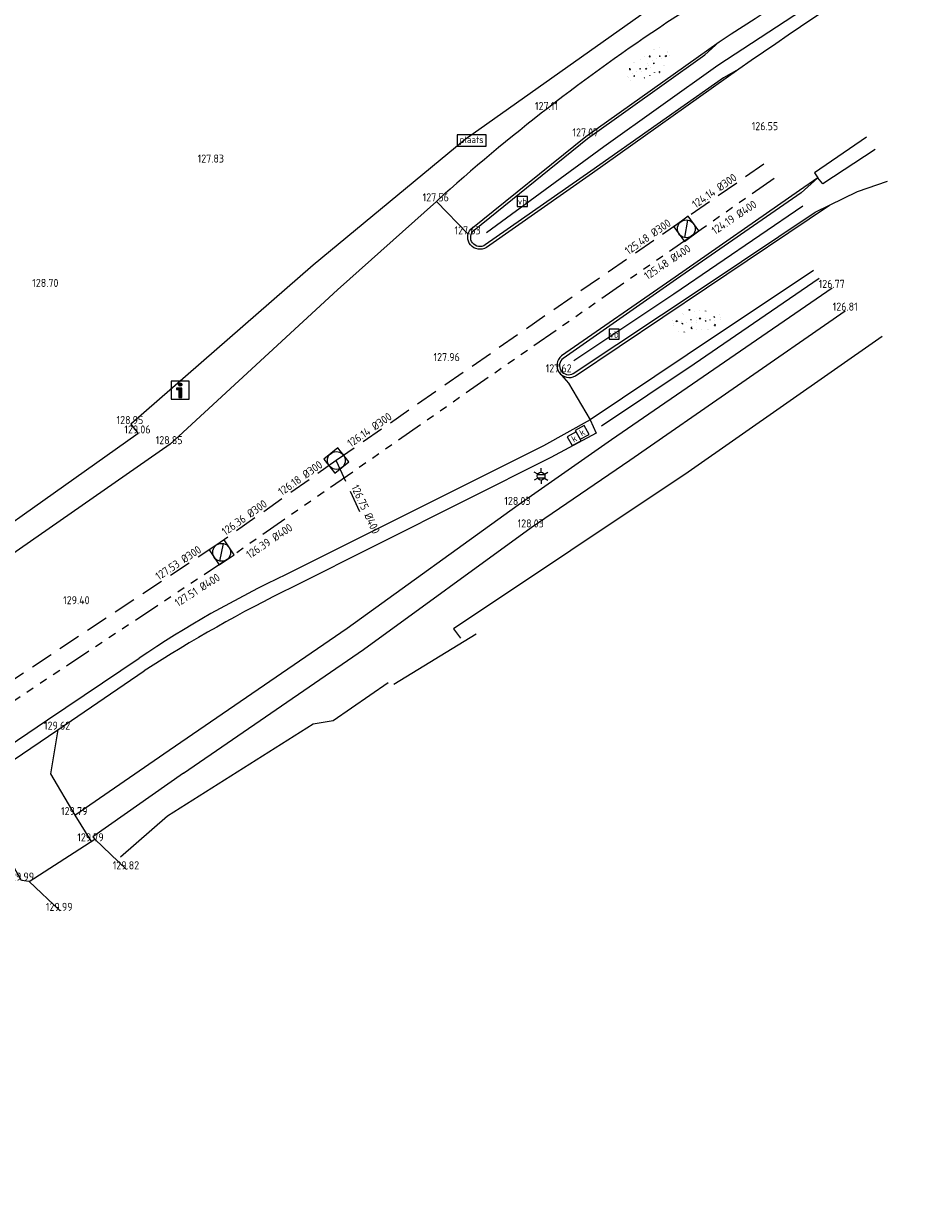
# Model space of a CAD drawing. Header units: metres. Extents: x 191745 to 192298, y 309714 to 309980.
# Tile 14 of 15: x 192218 to 192258, y 309812 to 309865. Entities that reach past the tile are written whole.
import ezdxf
from ezdxf.enums import TextEntityAlignment as Align

# ---------------------------------------------------------------- set-up
doc = ezdxf.new("R2010")
doc.units = ezdxf.units.M
doc.header["$LTSCALE"] = 0.2
doc.linetypes.add('RI-GWA', pattern=[18.45, 6, -1.8, 1.75, -1.8, 1.75, -1.8, 1.75, -1.8])
doc.linetypes.add('RI-HWA', pattern=[7.4, 5, -2.4])
doc.layers.get('0').update_dxf_attribs({"color": 252, "lineweight": 13})
for name, color, linetype, lineweight in [('B-ME-IE-MEUBILAIR_WEGMEUBILAIR_LICHTMAST-S', 252, 'Continuous', 13), ('B-ME-IE-MEUBILAIR_WEGMEUBILAIR_VERKEERSBORD-S', 252, 'Continuous', 13), ('B-ME-IE-TERREINAFSCHEIDING_KUNSTMATIG_HEKWERK_RASTER-G', 252, 'IE-TERREINAFSCHEIDING-KUNSTMATIG', 13), ('B-ME-IE-TERREINAFSCHEIDING_NATUURLIJK_HAAG-G', 252, 'IE-TERREINAFSCHEIDING-NATUURLIJK-HAAG', 13), ('B-ME-RI-GWA-G', 252, 'RI-GWA', 13), ('B-ME-RI-GWA_BOB-S', 252, 'Continuous', 13), ('B-ME-RI-GWA_RIOOLPUT_INSPECTIEPUT-S', 252, 'Continuous', 13), ('B-ME-RI-HWA-G', 252, 'RI-HWA', 13), ('B-ME-RI-HWA_BOB-S', 252, 'Continuous', 13), ('B-ME-RI-HWA_KOLK-S', 252, 'Continuous', 13), ('B-ME-RI-HWA_RIOOLPUT_INSPECTIEPUT-S', 252, 'Continuous', 13), ('B-ME-VH-KANTOPSLUITING_ACHTERKANTBAND-G', 252, 'Continuous', 13), ('B-ME-VH-KANTVERHARDING-G', 252, 'Continuous', 13), ('B-ME-VH-VERHARDING_ASFALT-G', 252, 'Continuous', 13), ('B-ME-VH-VERHARDING_BETON-G', 252, 'Continuous', 13), ('B-ME-VH-VERHARDING_BETON-S', 252, 'Continuous', 13), ('X-XX-AL-MEETPUNT_DATA_HOOGTE-T18', 252, 'Continuous', 13)]:
    doc.layers.add(name, color=color, linetype=linetype, lineweight=lineweight)
doc.styles.add('ISO', font='iso.shx')
doc.styles.add('NLCS-ISO', font='NLCS-ISO.ttf', dxfattribs={"height": 1.8})
doc.styles.add('NLCS-ISO-ANNOTATIVE-T18', font='NLCS-ISO.ttf', dxfattribs={"height": 1.8})
doc.linetypes.add('IE-TERREINAFSCHEIDING-KUNSTMATIG', pattern='A,4,[82,NLCS.SHX,S=0.75,R=90,X=0,Y=0],4,-2', length=10)
doc.linetypes.add('IE-TERREINAFSCHEIDING-NATUURLIJK-HAAG', pattern='A,7,-1.5,[67,NLCS.SHX,S=0.75,R=45,X=0,Y=0],-1.5', length=10)

# ---------------------------------------------------------------- blocks, each defined once
blk = doc.blocks.new('SIE-WEG_VERKEERSBORD_PLAATSNAAM-SO')
at = {"color": 0, "linetype": 'ByBlock', "lineweight": 18}
blk.add_lwpolyline([(-3.25, -1.25), (3.25, -1.25), (3.25, 1.25), (-3.25, 1.25)], close=True, dxfattribs=at)
at = {"color": 0, "linetype": 'ByBlock', "lineweight": 18, "style": 'NLCS-ISO'}
blk.add_text('plaats', height=1.5, dxfattribs=at).set_placement((0, 0.21), align=Align.MIDDLE_CENTER)
blk = doc.blocks.new('SIE-WEG_VERKEERSBORD_INFORMATIE-SO')
at = {"linetype": 'ByBlock', "lineweight": 18}
h = blk.add_hatch(color=0, dxfattribs=at)
h.dxf.hatch_style = 1
h.paths.add_polyline_path([(0.32, 0.49), (-0.82, 0.49), (-0.82, 0.19), (-0.32, 0.19), (-0.32, -1.62), (0.32, -1.62)])
h = blk.add_hatch(color=0, dxfattribs=at)
h.dxf.hatch_style = 1
edge = h.paths.add_edge_path()
edge.add_arc((0, 1.25), 0.373, 0, 360)
at = {"color": 0, "linetype": 'ByBlock', "lineweight": 18}
for points in [[(-2, -2), (2, -2), (2, 2), (-2, 2)], [(0.32, 0.49), (-0.82, 0.49), (-0.82, 0.19), (-0.32, 0.19), (-0.32, -1.62), (0.32, -1.62)]]:
    blk.add_lwpolyline(points, close=True, dxfattribs=at)
blk.add_circle((0, 1.25), 0.373, dxfattribs=at)
blk = doc.blocks.new('B-SRI-PUT_GWA-SO')
blk.add_line((-1.41, -1.41), (1.41, 1.41))
at = {"lineweight": -3, "flags": 128}
blk.add_lwpolyline([(2, -2), (2, 2), (-2, 2), (-2, -2)], close=True, dxfattribs=at)
at = {"lineweight": -3}
blk.add_circle((0, 0), 2, dxfattribs=at)
blk = doc.blocks.new('SIE-WEG_VERKEERSBORD-SO')
at = {"color": 0, "linetype": 'ByBlock', "lineweight": 18}
blk.add_lwpolyline([(-1.125, -1.125), (1.125, -1.125), (1.125, 1.125), (-1.125, 1.125)], close=True, dxfattribs=at)
at = {"color": 0, "linetype": 'ByBlock', "lineweight": 18, "style": 'NLCS-ISO'}
blk.add_text('vb', height=1.5, dxfattribs=at).set_placement((0, 0), align=Align.MIDDLE_CENTER)
blk = doc.blocks.new('SRI-KOLK-SO')
at = {"color": 0, "linetype": 'ByBlock', "lineweight": 18}
blk.add_lwpolyline([(-1.125, -1.125), (1.125, -1.125), (1.125, 1.125), (-1.125, 1.125)], close=True, dxfattribs=at)
at = {"color": 0, "linetype": 'ByBlock', "lineweight": 18, "style": 'NLCS-ISO'}
blk.add_text('k', height=1.5, dxfattribs=at).set_placement((0, 0), align=Align.MIDDLE_CENTER)
blk = doc.blocks.new('B-SIE-WEG_LICHTMAST-SO')
at = {"color": 0, "linetype": 'ByBlock', "lineweight": -2}
for points in [[(-0.76, 0.44), (-1.52, 0.87)], [(-0.8, 0.35), (0.8, 0.35)], [(0, 0.87), (0, 1.75)], [(0.76, 0.44), (1.52, 0.87)], [(-0.76, -0.44), (-1.52, -0.88)], [(-0.8, -0.35), (0.8, -0.35)], [(0, -0.88), (0, -1.75)], [(0.76, -0.44), (1.52, -0.88)]]:
    blk.add_lwpolyline(points, dxfattribs=at)
blk.add_circle((0, 0), 0.875, dxfattribs=at)
at = {"color": 0, "linetype": 'ByBlock', "lineweight": -2, "style": 'NLCS-ISO-ANNOTATIVE-T18'}
blk.add_attdef('SYMBOOL', (2.5, -2.5), '', height=1.8, dxfattribs=at)
blk = doc.blocks.new('SVH-BETON-SO')
for p, q in [((-3.99, 1.31), (-4.09, 1.08)), ((-4.09, 1.07), (-3.99, 0.97)), ((-4, 1.31), (-3.9, 1.21)), ((-3.89, 1.21), (-3.99, 0.98)), ((-2.09, 0), (-1.91, 0)), ((-2, -0.16), (-2.09, 0)), ((-2, -0.16), (-1.91, 0)), ((1.25, 1.31), (1.16, 1.08)), ((1.16, 1.07), (1.26, 0.97)), ((1.25, 1.31), (1.35, 1.21)), ((1.35, 1.21), (1.26, 0.98)), ((3.15, 0), (3.34, 0)), ((3.25, -0.16), (3.15, 0)), ((3.25, -0.16), (3.34, 0)), ((-4.09, -0.65), (-3.91, -0.65)), ((-4, -0.81), (-4.09, -0.65)), ((-4, -0.81), (-3.91, -0.65)), ((-1, -0.74), (-0.9, -0.64)), ((-1, -0.74), (-0.77, -0.83)), ((-0.9, -0.64), (-0.67, -0.73)), ((-0.77, -0.83), (-0.67, -0.73)), ((1.15, -0.65), (1.34, -0.65)), ((1.25, -0.81), (1.15, -0.65)), ((1.25, -0.81), (1.34, -0.65)), ((4.24, -0.74), (4.47, -0.83)), ((4.25, -0.74), (4.35, -0.64)), ((4.34, -0.64), (4.57, -0.73)), ((4.48, -0.83), (4.58, -0.73)), ((1.25, -2.8), (1.16, -3.03)), ((1.16, -3.04), (1.21, -3.09)), ((1.25, -2.81), (1.35, -2.91)), ((1.35, -2.9), (1.28, -3.08))]:
    blk.add_line(p, q)
for centre, radius in [((-5.25, 0), 0.00119), ((-4, 0), 0.00119), ((-2.45, 1.92), 0.00119), ((-2.22, 1.83), 0.00491), ((-0.95, 1.65), 0.00119), ((0, 0), 0.00119), ((0.3, 1.65), 0.00119), ((1.25, 0), 0.00119), ((2.8, 1.92), 0.00119), ((3.03, 1.83), 0.00491), ((4.3, 1.65), 0.00119), ((5.25, 0), 0.00119), ((-5.32, -0.36), 0.00119), ((-5.25, -1.05), 0.00119), ((-3.01, -0.16), 0.00119), ((-2.45, -2.19), 0.00119), ((-2.22, -2.28), 0.00491), ((-2, -0.65), 0.00119), ((-0.95, -2.46), 0.00119), ((-0.07, -0.36), 0.00119), ((0, -1.05), 0.00119), ((0.3, -2.46), 0.00119), ((2.24, -0.16), 0.00119), ((2.8, -2.19), 0.00119), ((3.03, -2.28), 0.00491), ((3.25, -0.65), 0.00119), ((5.17, -0.36), 0.00119), ((5.25, -1.05), 0.00119)]:
    blk.add_circle(centre, radius)
at = {"style": 'NLCS-ISO', "flags": 1}
blk.add_attdef('FUNCTIE', text='', height=1.8, dxfattribs=at).set_placement((0.12, -3.58), align=Align.MIDDLE_CENTER)
blk = doc.blocks.new('B-SRI-PUT_HWA-SO')
at = {"lineweight": -3, "flags": 128}
blk.add_lwpolyline([(-2, -2), (2, -2), (2, 2), (-2, 2)], close=True, dxfattribs=at)
at = {"lineweight": -3}
blk.add_circle((0, 0), 2, dxfattribs=at)

msp = doc.modelspace()

# ---------------------------------------------------------------- linework, layer by layer
at = {"layer": 'B-ME-IE-TERREINAFSCHEIDING_KUNSTMATIG_HEKWERK_RASTER-G'}
msp.add_lwpolyline([(192238.47, 309837.87), (192234.788, 309835.627)], dxfattribs=at)
at = {"layer": 'B-ME-IE-TERREINAFSCHEIDING_NATUURLIJK_HAAG-G'}
for points in [[(192288.452, 309890.2), (192278.455, 309885.006), (192267.156, 309878.813), (192255.694, 309872.006), (192246.433, 309865.954), (192237.978, 309859.975), (192231.189, 309854.364), (192223.043, 309847.258), (192223.368, 309846.838)], [(192238.939, 309855.819), (192244.173, 309859.661), (192249.261, 309863.3), (192257.56, 309868.73), (192266.941, 309874.533), (192277.377, 309880.396), (192288.618, 309886.109)], [(192253.059, 309856.99), (192247.307, 309853.062), (192242.829, 309850.086)], [(192253.79, 309853.76), (192248.211, 309849.93), (192244.066, 309847.159)], [(192256.61, 309851.17), (192247.94, 309845.114), (192237.459, 309838.104), (192237.767, 309837.686)], [(192223.368, 309846.838), (192212.538, 309839.143), (192203.776, 309833.297), (192199.849, 309831.186), (192198.834, 309831.216), (192198.161, 309832.35)], [(192234.541, 309835.702), (192232.08, 309834.002), (192231.188, 309833.842), (192224.679, 309829.731), (192222.577, 309827.9)]]:
    msp.add_lwpolyline(points, dxfattribs=at)
at = {"layer": 'B-ME-RI-GWA-G'}
for p, q in [((192251.787, 309858.231), (192248.095, 309855.659)), ((192248.095, 309855.659), (192227.333, 309841.198)), ((192227.321, 309841.19), (192201.504, 309824.059))]:
    msp.add_line(p, q, dxfattribs=at)
at = {"layer": 'B-ME-RI-HWA-G'}
for p, q in [((192251.326, 309858.872), (192247.623, 309856.305)), ((192247.623, 309856.305), (192232.215, 309845.624)), ((192232.215, 309845.624), (192226.879, 309841.857)), ((192233.27, 309843.342), (192232.214, 309845.624)), ((192226.879, 309841.857), (192201.05, 309824.717))]:
    msp.add_line(p, q, dxfattribs=at)
at = {"layer": 'B-ME-VH-KANTOPSLUITING_ACHTERKANTBAND-G'}
for points in [[(192250.206, 309863.116), (192249.522, 309862.724), (192243.596, 309858.563), (192238.878, 309855.264, -0.971146), (192238.382, 309855.923), (192243.441, 309860.018), (192248.688, 309863.76), (192249.326, 309864.341)], [(192253.736, 309858.256), (192252.992, 309857.583), (192247.425, 309853.729), (192242.354, 309850.194, 0.951349), (192242.81, 309849.523), (192248.703, 309853.433), (192253.613, 309856.721), (192254.257, 309857.046)]]:
    msp.add_lwpolyline(points, format="xyb", dxfattribs=at)
at = {"layer": 'B-ME-VH-KANTVERHARDING-G'}
for points in [[(192256.292, 309859.533), (192253.956, 309857.99), (192253.736, 309858.256)], [(192219.884, 309825.505), (192218.506, 309826.81), (192218.165, 309826.857), (192217.614, 309827.825), (192216.548, 309829.594), (192214.571, 309830.067), (192219.777, 309833.602), (192223.64, 309836.226)], [(192219.777, 309833.602), (192219.462, 309831.63), (192220.547, 309829.782), (192221.274, 309828.612)], [(192218.506, 309826.81), (192221.434, 309828.716), (192222.857, 309827.361)], [(192221.341, 309828.814), (192221.434, 309828.716)]]:
    msp.add_lwpolyline(points, dxfattribs=at)
msp.add_lwpolyline([(192243.568, 309847.451), (192243.839, 309846.856), (192241.804, 309845.763), (192230.233, 309839.959, 0.029132), (192223.64, 309836.226)], format="xyb", dxfattribs=at)
at = {"layer": 'B-ME-VH-VERHARDING_ASFALT-G'}
for points in [[(192297.453, 309889.57), (192295.555, 309888.749), (192289.33, 309885.864, 0.023861), (192268.189, 309874.703, 0.017001), (192250.206, 309863.116), (192243.672, 309858.47), (192238.927, 309855.155, -0.879927), (192238.237, 309855.974)], [(192255.905, 309860.082), (192253.579, 309858.486), (192253.736, 309858.256), (192252.919, 309857.691), (192247.359, 309853.824), (192242.286, 309850.306, 0.942747), (192242.906, 309849.416)], [(192242.177, 309849.568), (192242.597, 309849.081), (192243.568, 309847.451), (192241.486, 309846.279), (192229.978, 309840.531, 0.037992), (192223.412, 309836.792)], [(192224.797, 309846.359), (192213.135, 309838.241), (192204.849, 309832.984), (192200.417, 309830.352), (192195.486, 309827.357), (192193.663, 309826.31, -0.038207), (192176.037, 309818.151), (192170.269, 309816.307, -0.036595), (192155.083, 309813.059), (192151.128, 309812.602, -0.018845), (192142.665, 309812.214), (192138.692, 309812.247), (192135.677, 309812.379), (192132.567, 309812.617), (192129.741, 309812.925, -0.031613), (192120.342, 309814.44)]]:
    msp.add_lwpolyline(points, format="xyb", dxfattribs=at)
for points in [[(192236.695, 309857.21), (192232.279, 309853.253), (192224.797, 309846.359)], [(192236.695, 309857.21), (192238.113, 309855.737)], [(192224.759, 309832.683), (192232.714, 309838.132), (192240.341, 309843.645), (192244.513, 309846.574), (192254.377, 309853.343)], [(192225.396, 309831.662), (192233.44, 309837.181), (192240.934, 309842.638), (192245.331, 309845.642), (192254.957, 309852.324)], [(192212.331, 309829.404), (192214.36, 309830.689), (192219.326, 309834.034), (192223.412, 309836.792)], [(192220.547, 309829.782), (192224.759, 309832.683)], [(192225.396, 309831.662), (192221.341, 309828.814)]]:
    msp.add_lwpolyline(points, dxfattribs=at)
at = {"layer": 'B-ME-VH-VERHARDING_BETON-G'}
for points in [[(192297.298, 309892.953), (192292.883, 309890.988), (192289.236, 309889.231, 0.019265), (192267.766, 309877.84, 0.016236), (192246.995, 309865.195, 0.037044), (192236.695, 309857.21)], [(192238.237, 309855.974), (192243.367, 309860.111), (192249.326, 309864.341, -0.016667), (192266.795, 309874.96, -0.020789), (192288.898, 309886.896), (192294.66, 309889.606), (192298.007, 309891.129)]]:
    msp.add_lwpolyline(points, format="xyb", dxfattribs=at)
for points in [[(192242.906, 309849.416), (192248.768, 309853.343), (192254.257, 309857.046), (192255.509, 309857.648), (192256.85, 309858.117)], [(192253.534, 309854.115), (192247.902, 309850.349), (192243.568, 309847.451)]]:
    msp.add_lwpolyline(points, dxfattribs=at)

# ---------------------------------------------------------------- block references
at = {"layer": 'B-ME-IE-MEUBILAIR_WEGMEUBILAIR_LICHTMAST-S', "xscale": 0.2, "yscale": 0.2, "zscale": 0.2}
msp.add_blockref('B-SIE-WEG_LICHTMAST-SO', (192241.371, 309844.931), dxfattribs=at)
at = {"layer": 'B-ME-IE-MEUBILAIR_WEGMEUBILAIR_VERKEERSBORD-S', "xscale": 0.2, "yscale": 0.2, "zscale": 0.2}
for name, p in [('SIE-WEG_VERKEERSBORD_PLAATSNAAM-SO', (192238.27, 309859.925)), ('SIE-WEG_VERKEERSBORD-SO', (192240.535, 309857.204)), ('SIE-WEG_VERKEERSBORD-SO', (192244.638, 309851.273)), ('SIE-WEG_VERKEERSBORD_INFORMATIE-SO', (192225.253, 309848.77))]:
    msp.add_blockref(name, p, dxfattribs=at)
at = {"layer": 'B-ME-RI-GWA_RIOOLPUT_INSPECTIEPUT-S', "xscale": 0.2, "yscale": 0.2, "zscale": 0.2}
for p, rotation in [((192247.859, 309855.982), 36.23628274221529), ((192227.102, 309841.525), 33.93355671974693)]:
    msp.add_blockref('B-SRI-PUT_GWA-SO', p, dxfattribs=dict(at, rotation=rotation))
at = {"layer": 'B-ME-RI-HWA_KOLK-S', "xscale": 0.2, "yscale": 0.2, "zscale": 0.2}
for p, rotation in [((192242.849, 309846.605), 28.66670678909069), ((192243.206, 309846.883), 29.17621789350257)]:
    msp.add_blockref('SRI-KOLK-SO', p, dxfattribs=dict(at, rotation=rotation))
at = {"layer": 'B-ME-RI-HWA_RIOOLPUT_INSPECTIEPUT-S', "xscale": 0.2, "yscale": 0.2, "zscale": 0.2, "rotation": 38.71215078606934}
msp.add_blockref('B-SRI-PUT_HWA-SO', (192232.225, 309845.631), dxfattribs=at)
at = {"layer": 'B-ME-VH-VERHARDING_BETON-S', "xscale": 0.2, "yscale": 0.2, "zscale": 0.2}
for p, rotation in [((192246.128, 309863.358), 32.42725853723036), ((192248.323, 309851.806), 186.7438730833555)]:
    msp.add_blockref('SVH-BETON-SO', p, dxfattribs=dict(at, rotation=rotation))

# ---------------------------------------------------------------- texts
at = {"layer": 'B-ME-RI-GWA_BOB-S', "style": 'ISO'}
for s, rotation, p in [('124.19 %%C400', 33.8569, (192250.152, 309856.256)), ('125.48 %%C400', 33.8569, (192247.173, 309854.257)), ('126.39 %%C400', 33.8569, (192229.39, 309841.794)), ('127.51 %%C400', 32.5501, (192226.169, 309839.602))]:
    msp.add_text(s, height=0.36, rotation=rotation, dxfattribs=at).set_placement(p, align=Align.BOTTOM_CENTER)
at = {"layer": 'B-ME-RI-HWA_BOB-S', "style": 'ISO'}
for s, rotation, p in [('124.14 %%C300', 34.7301, (192249.277, 309857.447)), ('125.48 %%C300', 34.7301, (192246.303, 309855.39)), ('126.14 %%C300', 34.7301, (192233.87, 309846.766)), ('126.18 %%C300', 35.2199, (192230.779, 309844.61)), ('126.75 %%C400', 294.8185, (192233.271, 309843.33)), ('126.36 %%C300', 35.2199, (192228.281, 309842.847)), ('127.53 %%C300', 33.5676, (192225.323, 309840.819))]:
    msp.add_text(s, height=0.36, rotation=rotation, dxfattribs=at).set_placement(p, align=Align.BOTTOM_CENTER)
at = {"layer": 'X-XX-AL-MEETPUNT_DATA_HOOGTE-T18', "style": 'ISO'}
for s, p in [('127.11', (192242.126, 309861.293)), ('127.07', (192243.925, 309860.111)), ('126.55', (192251.962, 309860.389)), ('127.83', (192227.205, 309858.942)), ('127.56', (192237.253, 309857.21)), ('127.63', (192238.671, 309855.737)), ('128.70', (192219.809, 309853.385)), ('126.77', (192254.935, 309853.343)), ('126.81', (192255.515, 309852.324)), ('127.96', (192237.742, 309850.069)), ('127.62', (192242.735, 309849.568)), ('128.95', (192223.601, 309847.258)), ('129.06', (192223.926, 309846.838)), ('128.85', (192225.355, 309846.359)), ('128.85', (192225.355, 309846.359)), ('128.03', (192240.899, 309843.645)), ('128.03', (192241.492, 309842.638)), ('129.40', (192221.201, 309839.207)), ('129.62', (192220.335, 309833.602)), ('129.79', (192221.105, 309829.782)), ('129.79', (192221.832, 309828.612)), ('129.82', (192223.415, 309827.361)), ('129.99', (192218.723, 309826.857)), ('129.99', (192220.442, 309825.505))]:
    msp.add_text(s, height=0.36, dxfattribs=at).set_placement(p, align=Align.RIGHT)

doc.saveas('drawing.dxf')
